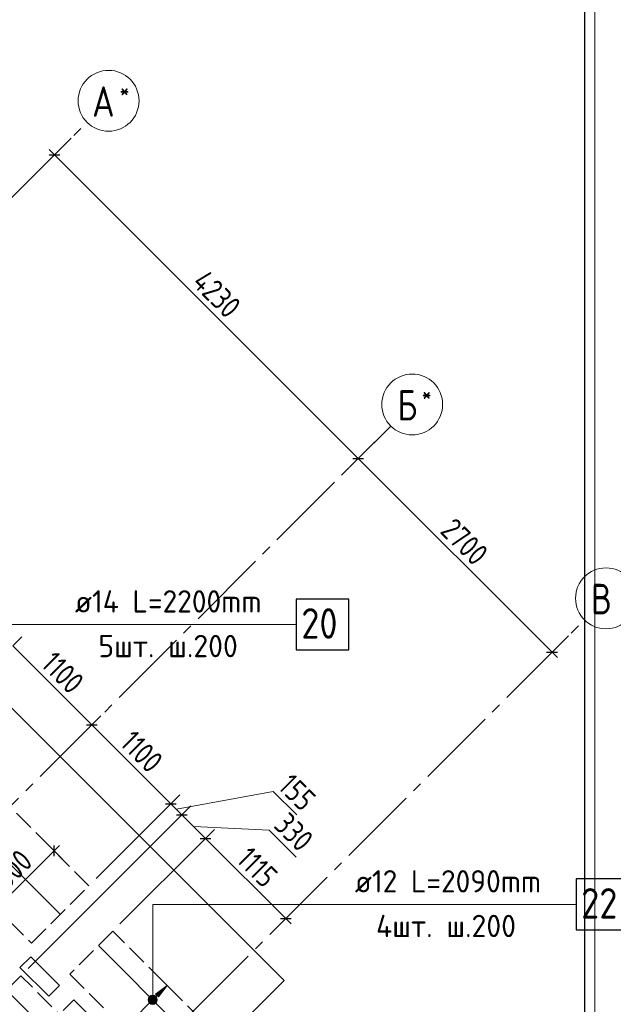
# Model space of a CAD drawing. Header units: millimetres. Extents: x 0 to 43617, y 0 to 59400.
# Tile 20 of 29: x 27509 to 33356, y 27233 to 36931. Entities that reach past the tile are written whole.
import ezdxf

# ---------------------------------------------------------------- set-up
doc = ezdxf.new("R2010")
doc.units = ezdxf.units.MM
doc.linetypes.add('______2', pattern=[270, 200, -70])
doc.linetypes.add('______5', pattern=[1100, 800, -100, 100, -100])
for name, color, linetype, lineweight in [('Standard', 7, 'Continuous', 25), ('ДОП Верх по Х', 7, 'Continuous', 25), ('Оси', 40, '______5', 18), ('Позиционная метка номер позиции', 7, 'Continuous', 13), ('Примечания', 7, 'Continuous', 25)]:
    doc.layers.add(name, color=color, linetype=linetype, lineweight=lineweight)
doc.layers.add('ЖБ Перекрытие верхний уровень', color=7, linetype='Continuous', lineweight=25, true_color=0xe0e0ff)
doc.styles.add('GOST 2.304-81', font='txt')
doc.styles.add('ISOCPEUR', font='txt')

msp = doc.modelspace()

# ---------------------------------------------------------------- hatches: boundary and pattern name
at = {"layer": 'ДОП Верх по Х', "linetype": 'Continuous', "lineweight": 13, "transparency": 33554687}
for points in [[(28875.5, 27305.4), (28960.4, 27418.5), (28847.2, 27333.6)], [(28782.9, 27286.6), (28845.5, 27250.6), (28792.4, 27303.6)], [(28782.9, 27267.5), (28828.5, 27241), (28782.9, 27286.6)], [(28782.9, 27286.6), (28828.5, 27241), (28845.5, 27250.6)], [(28809.4, 27241), (28782.9, 27267.5), (28792.4, 27250.6)], [(28782.9, 27267.5), (28809.4, 27241), (28828.5, 27241)], [(28792.4, 27303.6), (28855, 27267.5), (28809.4, 27313.1)], [(28792.4, 27303.6), (28845.5, 27250.6), (28855, 27267.5)], [(28809.4, 27313.1), (28855, 27267.5), (28855, 27286.6)], [(28809.4, 27313.1), (28855, 27286.6), (28828.5, 27313.1)], [(28828.5, 27313.1), (28855, 27286.6), (28845.5, 27303.6)]]:
    msp.add_hatch(color=7, dxfattribs=at).paths.add_polyline_path(points)
at = {"layer": 'Позиционная метка номер позиции', "linetype": 'Continuous', "lineweight": 13, "transparency": 33554687}
for points in [[(28773.9, 27277.1), (28863.9, 27277.1), (28857.6, 27299.6)], [(28773.9, 27277.1), (28857.6, 27299.6), (28780.2, 27299.6)], [(28780.2, 27254.6), (28863.9, 27277.1), (28773.9, 27277.1)], [(28780.2, 27299.6), (28857.6, 27299.6), (28841.4, 27315.8)], [(28780.2, 27299.6), (28841.4, 27315.8), (28796.4, 27315.8)], [(28780.2, 27254.6), (28857.6, 27254.6), (28863.9, 27277.1)], [(28796.4, 27238.4), (28857.6, 27254.6), (28780.2, 27254.6)], [(28796.4, 27315.8), (28841.4, 27315.8), (28818.9, 27322.1)], [(28796.4, 27238.4), (28841.4, 27238.4), (28857.6, 27254.6)], [(28841.4, 27238.4), (28796.4, 27238.4), (28818.9, 27232.1)]]:
    msp.add_hatch(color=7, dxfattribs=at).paths.add_polyline_path(points)

# ---------------------------------------------------------------- linework, layer by layer
at = {"layer": 'Standard', "color": 251, "linetype": 'Continuous', "lineweight": -3, "true_color": 0x656565, "transparency": 33554687}
for p, q in [((27852.4, 35600.5), (28015.4, 35763.5)), ((27852.4, 35600.5), (27764, 35512.1)), ((27852.4, 35600.5), (27940.8, 35688.9)), ((30843.5, 32609.5), (30931.9, 32697.8)), ((30843.5, 32609.5), (30755.1, 32521.1)), ((27442.5, 30764.1), (27530.9, 30852.5)), ((32752.7, 30700.3), (32915.7, 30863.3)), ((32752.7, 30700.3), (32841, 30788.7)), ((32752.7, 30700.3), (32664.3, 30611.9)), ((28220.3, 29986.3), (28308.7, 30074.7)), ((28220.3, 29986.3), (28039.5, 29805.5)), ((28220.3, 29986.3), (28131.9, 29897.9)), ((28998.1, 29208.5), (29086.5, 29296.9)), ((28998.1, 29208.5), (28261, 28471.4)), ((28998.1, 29208.5), (28909.8, 29120.1)), ((29106.3, 29100.3), (27591.4, 27585.4)), ((29106.3, 29100.3), (29017.9, 29011.9)), ((29106.3, 29100.3), (29194.7, 29188.7)), ((29339.7, 28867), (29428.1, 28955.4)), ((27846.6, 28744.4), (27758.2, 28832.8)), ((29339.7, 28867), (28496.5, 28023.8)), ((29339.7, 28867), (29251.3, 28778.6)), ((27846.6, 28744.4), (27935, 28656)), ((30129.5, 28077.1), (30217.9, 28165.5)), ((30129.5, 28077.1), (30041.1, 27988.7)), ((30129.5, 28077.1), (30129.5, 28077.1))]:
    msp.add_line(p, q, dxfattribs=at)
at = {"layer": 'Standard', "color": 7, "linetype": 'Continuous', "lineweight": 13, "transparency": 33554687}
for p, q in [((27852.4, 35600.5), (27799.4, 35653.5)), ((27852.4, 35600.5), (30843.5, 32609.5)), ((30843.5, 32609.5), (32752.7, 30700.3)), ((27442.5, 30764.1), (28220.3, 29986.3)), ((32752.7, 30700.3), (32805.7, 30647.2)), ((28220.3, 29986.3), (28998.1, 29208.5)), ((29052.2, 29154.4), (30006, 29330.4)), ((30006, 29330.4), (30238.2, 29098.2)), ((28998.1, 29208.5), (29106.3, 29100.3)), ((29106.3, 29100.3), (29339.7, 28867)), ((29223, 28983.6), (29965.5, 28948.3)), ((29965.5, 28948.3), (30230.9, 28682.9)), ((29339.7, 28867), (30129.5, 28077.1)), ((27280.9, 28178.7), (27846.6, 28744.4)), ((27846.6, 28744.4), (27899.7, 28797.4)), ((30129.5, 28077.1), (30182.6, 28024.1))]:
    msp.add_line(p, q, dxfattribs=at)
at = {"layer": 'Standard', "color": 7, "linetype": 'Continuous', "lineweight": 25, "transparency": 33554687}
for p, q in [((27799.4, 35600.5), (27905.4, 35600.5)), ((24619.4, 32961.5), (30113.7, 27467.3)), ((30790.4, 32609.5), (30896.5, 32609.5)), ((32699.6, 30700.3), (32805.7, 30700.3)), ((28167.3, 29986.3), (28273.4, 29986.3)), ((28945.1, 29208.5), (29051.2, 29208.5)), ((29053.3, 29100.3), (29159.4, 29100.3)), ((29286.6, 28867), (29392.7, 28867)), ((27846.6, 28691.3), (27846.6, 28797.4)), ((30076.5, 28077.1), (30182.6, 28077.1)), ((27617.6, 27700.6), (27511.5, 27594.6)), ((27900.4, 27417.8), (27617.6, 27700.6)), ((27511.5, 27594.6), (27794.3, 27311.7)), ((30113.7, 27467.3), (28826.7, 26180.3)), ((27794.3, 27311.7), (27900.4, 27417.8)), ((28041.8, 27276.4), (27935.8, 27170.3)), ((28268.1, 27050.1), (28041.8, 27276.4))]:
    msp.add_line(p, q, dxfattribs=at)
at = {"layer": 'Standard', "color": 254, "linetype": 'Continuous', "lineweight": 18, "true_color": 0xc4c4ff, "transparency": 33554687}
msp.add_lwpolyline([(7294, 10000), (33174, 10000), (33174, 57320), (7294, 57320), (7294, 10000)], dxfattribs=at)
at = {"layer": 'Standard', "color": 7, "linetype": 'Continuous', "lineweight": 25, "transparency": 33554687}
msp.add_lwpolyline([(7394, 10100), (33074, 10100), (33074, 57220), (7394, 57220), (7394, 10100)], dxfattribs=at)
at = {"layer": 'Standard', "color": 7, "linetype": 'Continuous', "lineweight": 13, "transparency": 33554687}
msp.add_lwpolyline([(7674, 10379.8), (33074, 10379.8), (33074, 57220), (7674, 57220), (7674, 10379.8)], dxfattribs=at)
at = {"layer": 'Standard', "color": 251, "linetype": 'Continuous', "lineweight": -3, "true_color": 0x656565, "transparency": 33554687}
msp.add_lwpolyline([(30843.5, 32609.5), (30855.5, 32621.5), (30855.5, 32621.5), (31006.5, 32772.4)], dxfattribs=at)
at = {"layer": 'ДОП Верх по Х', "color": 7, "linetype": 'Continuous', "lineweight": 13, "transparency": 33554687}
for p, q in [((28032.4, 30974.3), (30140.4, 30974.3)), ((30789.6, 28217.1), (32875.6, 28217.1))]:
    msp.add_line(p, q, dxfattribs=at)
at = {"layer": 'ДОП Верх по Х', "color": 7, "linetype": 'Continuous', "lineweight": 18, "transparency": 33554687}
for p, q in [((26356.8, 29668.5), (27902.5, 28122.8)), ((28288.6, 27807.4), (29349.3, 26746.7)), ((27383.5, 27369), (28444.2, 26308.3))]:
    msp.add_line(p, q, dxfattribs=at)
at = {"layer": 'ДОП Верх по Х', "color": 251, "linetype": 'Continuous', "lineweight": 13, "true_color": 0x494949, "transparency": 33554687}
for p, q in [((28960.4, 27418.5), (28889.6, 27489.2)), ((28960.4, 27418.5), (28847.2, 27333.6)), ((28875.5, 27305.4), (28960.4, 27418.5)), ((28960.4, 27418.5), (29031.1, 27347.8)), ((28960.4, 27418.5), (28960.4, 27418.5)), ((28635.1, 27093.2), (28797.7, 27255.9)), ((28792.4, 27303.6), (28792.4, 27303.6)), ((28840.1, 27298.3), (28861.4, 27319.5)), ((28847.2, 27333.6), (28875.5, 27305.4)), ((28845.5, 27250.6), (28845.5, 27250.6))]:
    msp.add_line(p, q, dxfattribs=at)
at = {"layer": 'ДОП Верх по Х', "color": 7, "linetype": 'Continuous', "lineweight": 25, "transparency": 33554687}
for points in [[(30232.4, 30724.3), (30752.4, 30724.3), (30752.4, 31224.3), (30232.4, 31224.3), (30232.4, 30724.3)], [(32989.6, 27967.1), (33509.6, 27967.1), (33509.6, 28467.1), (32989.6, 28467.1), (32989.6, 27967.1)]]:
    msp.add_lwpolyline(points, dxfattribs=at)
at = {"layer": 'ДОП Верх по Х', "color": 251, "linetype": 'Continuous', "lineweight": 13, "true_color": 0x494949, "transparency": 33554687}
msp.add_circle((28818.9, 27277.1), 37.5, dxfattribs=at)
at = {"layer": 'ЖБ Перекрытие верхний уровень', "color": 7, "linetype": 'Continuous', "lineweight": 18, "transparency": 33554687}
for p, q in [((30113.7, 27467.3), (24619.4, 32961.5)), ((27511.5, 27594.5), (27617.6, 27700.6)), ((27617.6, 27700.6), (27900.4, 27417.8)), ((27794.3, 27311.7), (27511.5, 27594.5)), ((28826.7, 26180.3), (30113.7, 27467.3)), ((27900.4, 27417.8), (27794.3, 27311.7)), ((27935.8, 27170.3), (28041.8, 27276.3)), ((28041.8, 27276.3), (28268.1, 27050.1))]:
    msp.add_line(p, q, dxfattribs=at)
at = {"layer": 'Оси', "color": 8, "linetype": '______5', "lineweight": -3, "transparency": 33554687}
for p, q in [((9515.6, 17263.7), (28171.9, 35920)), ((12153.1, 13919.1), (31163, 32929)), ((14415.9, 12363.5), (33072.2, 31019.8))]:
    msp.add_line(p, q, dxfattribs=at)
at = {"layer": 'Оси', "color": 7, "linetype": 'Continuous', "lineweight": 13, "transparency": 33554687}
for centre in [(28384.1, 36132.2), (31375.1, 33141.1), (33284.3, 31231.9)]:
    msp.add_circle(centre, 300, dxfattribs=at)
at = {"layer": 'Позиционная метка номер позиции', "color": 7, "linetype": 'Continuous', "lineweight": 13, "transparency": 33554687}
for p, q in [((28773.9, 27277.1), (28773.9, 27277.1)), ((28818.9, 27322.1), (28818.9, 27322.1)), ((28863.9, 27277.1), (28863.9, 27277.1))]:
    msp.add_line(p, q, dxfattribs=at)
for points in [[(26657.5, 29367.8), (26657.5, 30974.3), (30232.4, 30974.3)], [(28818.9, 27277.1), (28818.9, 28217.1), (32989.6, 28217.1)]]:
    msp.add_lwpolyline(points, dxfattribs=at)
msp.add_circle((28818.9, 27277.1), 45, dxfattribs=at)
at = {"layer": 'Примечания', "color": 7, "linetype": '______2', "lineweight": 18, "transparency": 33554687}
for p, q in [((28190.3, 28400.7), (26634.7, 29956.3)), ((26069, 29390.6), (27624.6, 27835)), ((27624.6, 27835), (28190.3, 28400.7)), ((28425.8, 27953.1), (28001.5, 27528.8)), ((29494.9, 26883.9), (28425.8, 27953.1)), ((27520.7, 27514.7), (27237.8, 27231.8)), ((28589.8, 26445.5), (27520.7, 27514.7)), ((28001.5, 27528.8), (29070.7, 26459.6))]:
    msp.add_line(p, q, dxfattribs=at)

# ---------------------------------------------------------------- texts
at = {"layer": 'Standard', "color": 7, "linetype": 'Continuous', "lineweight": 25, "transparency": 33554687, "char_height": 220, "attachment_point": 7, "style": 'GOST 2.304-81'}
for s, insert, width, rotation in [('4230', (29195.3, 34328.3), 657.05, 315), ('2700', (31639.9, 31883.7), 672.621, 315), ('1100', (27706.5, 30570.9), 578.851, 315), ('1100', (28484.3, 29793.1), 578.847, 315), ('155', (30041.4, 29365.8), 453.929, 315), ('330', (30000.8, 28983.6), 500.812, 315), ('800', (27384.7, 28353.1), 531.968, 45), ('1115', (29631.8, 28645.6), 516.397, 315)]:
    msp.add_mtext(s, dxfattribs=dict(at, insert=insert, width=width, rotation=rotation))
at = {"layer": 'ДОП Верх по Х', "color": 7, "linetype": 'Continuous', "lineweight": 13, "transparency": 33554687, "attachment_point": 7, "style": 'ISOCPEUR'}
for s, insert, char_height, width in [('\\W0.96;ø14 L=2200mm ', (28052.4, 31091.6), 220, 2172.611), ('\\W0.87;20', (30282.4, 30834.3), 300, 550.811), ('\\W0.97;5шт. ш.200 ', (28283.4, 30651.6), 220, 1712.331), ('\\W0.96;ø12 L=2090mm ', (30809.6, 28334.4), 220, 2150.516), ('\\W0.87;22', (33039.6, 28077.1), 300, 550.811), ('\\W0.97;4шт. ш.200 ', (31018.6, 27894.4), 220, 1734.412)]:
    msp.add_mtext(s, dxfattribs=dict(at, insert=insert, char_height=char_height, width=width))
at = {"layer": 'Оси', "color": 7, "linetype": 'Continuous', "lineweight": 25, "transparency": 33554687, "attachment_point": 7, "style": 'ISOCPEUR'}
for s, insert, char_height, width in [('\\W0.82;А', (28222.6, 35974.7), 300, 392.658), ('\\W0.80;*', (28492.6, 36149.7), 180, 215.9), ('\\W0.80;Б', (31228.6, 32983.6), 300, 359.83), ('\\W0.80;*', (31468.6, 33158.6), 180, 215.891), ('\\W0.80;В', (33137.8, 31074.4), 300, 359.83)]:
    msp.add_mtext(s, dxfattribs=dict(at, insert=insert, char_height=char_height, width=width))

doc.saveas('drawing.dxf')
